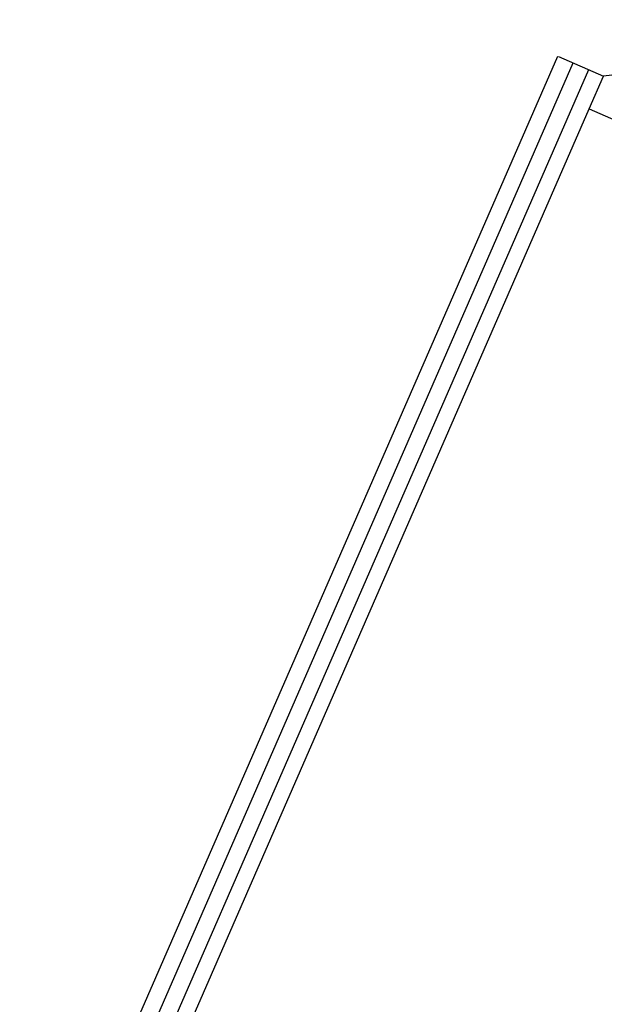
# Model space of a CAD drawing. Header units: metres. Extents: x 136314.7 to 136393.7, y 453293.7 to 453383.2.
# Tile 4 of 95: x 136328.7 to 136334.6, y 453318.9 to 453328.7. Entities that reach past the tile are written whole.
import ezdxf

# ---------------------------------------------------------------- set-up
doc = ezdxf.new("R2010")
doc.units = ezdxf.units.M
doc.layers.add('-DR-nw-vh-kantverharding', color=4, linetype='Continuous')
doc.layers.add('-DR-nw-vh-scheiding verhardingen', color=1, linetype='Continuous')

msp = doc.modelspace()

# ---------------------------------------------------------------- linework, layer by layer
at = {"layer": '-DR-nw-vh-kantverharding', "flags": 128}
for points in [[(136357.9848362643, 453322.0141362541), (136339.3218161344, 453328.6953289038), (136334.5806962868, 453328.1318373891)], [(136334.437358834, 453327.8033538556), (136334.5806962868, 453328.1318373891)], [(136334.4373518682, 453327.8033378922), (136338.1030611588, 453326.2025328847), (136330.9040951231, 453309.7048084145)]]:
    msp.add_lwpolyline(points, dxfattribs=at)
at = {"layer": '-DR-nw-vh-scheiding verhardingen', "flags": 128}
for points in [[(136326.780434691, 453311.5063156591), (136334.12242618, 453328.3318086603)], [(136334.1307314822, 453328.3281845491), (136334.5806962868, 453328.1318373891)], [(136326.9361057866, 453311.4380028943), (136334.2782380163, 453328.2638184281)], [(136327.0917768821, 453311.3696901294), (136334.4340498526, 453328.195828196)], [(136327.2382908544, 453311.3053957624), (136334.4373518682, 453327.8033378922)]]:
    msp.add_lwpolyline(points, dxfattribs=at)

doc.saveas('drawing.dxf')
